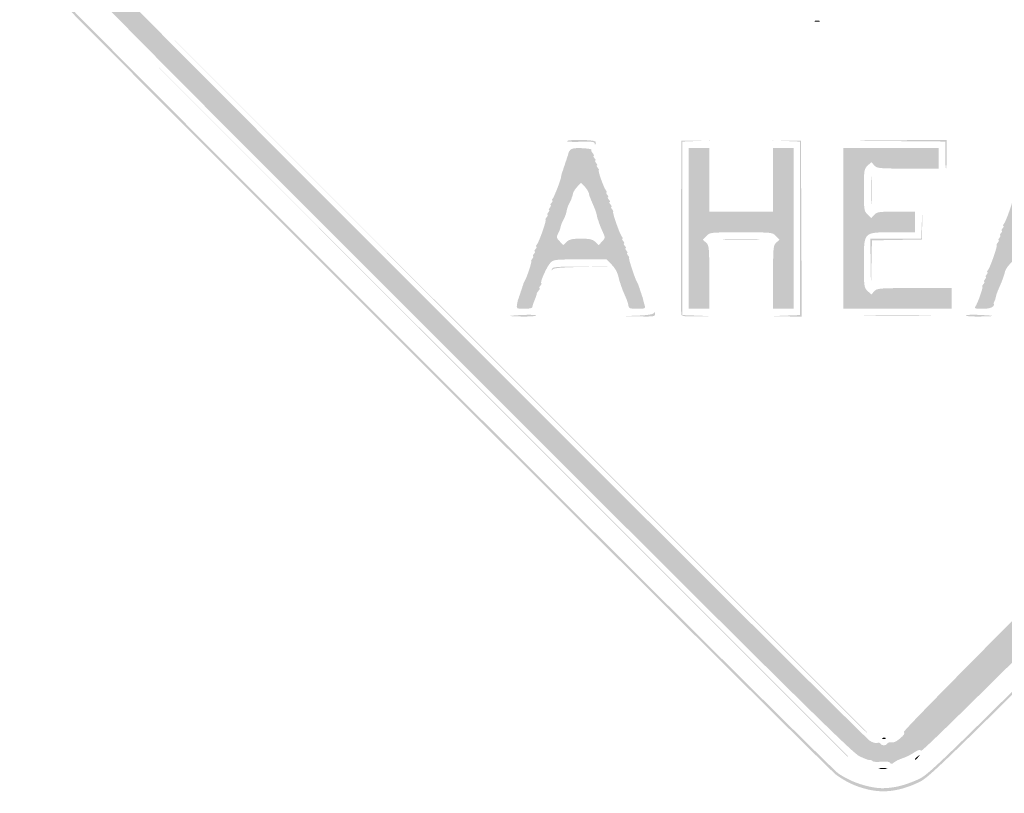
# Model space of a CAD drawing. Header units: inches. Extents: x -25.5 to 26.3, y -25.5 to 25.5.
# Tile 1 of 9: x -25.5 to 3.6, y -25.5 to -2.6. Entities that reach past the tile are written whole.
import ezdxf

# ---------------------------------------------------------------- set-up
doc = ezdxf.new("R2010")
doc.units = ezdxf.units.IN
doc.header["$MEASUREMENT"] = 0

msp = doc.modelspace()

# ---------------------------------------------------------------- hatches: boundary and pattern name
h = msp.add_hatch(color=7)
edge = h.paths.add_edge_path()
edge.add_spline(control_points=[(-0.485, -25.388), (-0.837, -25.302), (-1.088, -25.186), (-1.413, -24.956), (-1.656, -24.784), (-24.688, -1.783), (-24.971, -1.428), (-25.26, -1.067), (-25.407, -0.657), (-25.442, -0.115), (-25.464, 0.232), (-25.451, 0.342), (-25.347, 0.672), (-25.273, 0.908), (-25.151, 1.16), (-25.029, 1.328), (-24.757, 1.705), (-1.826, 24.649), (-1.409, 24.962), (-0.998, 25.27), (-0.834, 25.341), (-0.355, 25.414), (0.313, 25.516), (0.951, 25.326), (1.549, 24.846), (1.707, 24.718), (7.011, 19.436), (13.336, 13.108), (21.925, 4.514), (24.884, 1.525), (25.029, 1.299), (25.22, 0.998), (25.367, 0.606), (25.43, 0.226), (25.482, -0.084), (25.371, -0.662), (25.184, -1.06), (24.992, -1.468), (26.335, -0.11), (10.688, -15.722), (1.446, -24.944), (1.357, -25.031), (1.01, -25.191), (0.458, -25.446), (0.003, -25.506), (-0.485, -25.388)], knot_values=[0, 0, 0, 0, 1, 1, 1, 2, 2, 2, 3, 3, 3, 4, 4, 4, 5, 5, 5, 6, 6, 6, 7, 7, 7, 8, 8, 8, 9, 9, 9, 10, 10, 10, 11, 11, 11, 12, 12, 12, 13, 13, 13, 14, 14, 14, 15, 15, 15, 15], degree=3, periodic=0)
edge = h.paths.add_edge_path(flags=0)
edge.add_spline(control_points=[(0.38, -25.31), (0.534, -25.282), (0.817, -25.186), (1.01, -25.097), (1.357, -24.937), (1.446, -24.85), (10.688, -15.628), (26.246, -0.105), (24.898, -1.468), (25.09, -1.06), (25.466, -0.26), (25.413, 0.549), (24.934, 1.299), (24.79, 1.525), (21.842, 4.502), (13.289, 13.061), (6.99, 19.363), (1.707, 24.624), (1.549, 24.751), (0.951, 25.232), (0.313, 25.422), (-0.355, 25.32), (-0.834, 25.247), (-0.998, 25.176), (-1.409, 24.868), (-1.826, 24.555), (-24.663, 1.705), (-24.935, 1.328), (-25.534, 0.5), (-25.49, -0.65), (-24.83, -1.467), (-24.458, -1.927), (-1.598, -24.756), (-1.342, -24.922), (-1.069, -25.1), (-0.796, -25.218), (-0.485, -25.293), (-0.166, -25.37), (0.032, -25.374), (0.38, -25.31)], knot_values=[0, 0, 0, 0, 1, 1, 1, 2, 2, 2, 3, 3, 3, 4, 4, 4, 5, 5, 5, 6, 6, 6, 7, 7, 7, 8, 8, 8, 9, 9, 9, 10, 10, 10, 11, 11, 11, 12, 12, 12, 13, 13, 13, 13], degree=3, periodic=0)
h = msp.add_hatch(color=7)
edge = h.paths.add_edge_path()
edge.add_spline(control_points=[(0.187, -24.606), (0.165, -24.57), (0.07, -24.558), (-0.078, -24.572), (-0.205, -24.585), (-0.321, -24.576), (-0.335, -24.553), (-0.349, -24.53), (-0.385, -24.517), (-0.416, -24.523), (-0.446, -24.529), (-0.588, -24.475), (-0.73, -24.404), (-0.947, -24.295), (-2.882, -22.382), (-12.613, -12.655), (-22.922, -2.351), (-24.46, -0.788), (-24.496, -0.577), (-24.499, -0.558), (-24.507, -0.531), (-24.514, -0.518), (-24.52, -0.505), (-24.531, -0.473), (-24.537, -0.447), (-24.544, -0.422), (-24.553, -0.39), (-24.559, -0.377), (-24.593, -0.291), (-24.562, 0.355), (-24.518, 0.471), (-24.488, 0.549), (-24.441, 0.676), (-24.412, 0.754), (-24.342, 0.94), (-1.119, 24.184), (-0.812, 24.374), (-0.689, 24.451), (-0.589, 24.5), (-0.589, 24.484), (-0.589, 24.468), (-0.56, 24.479), (-0.526, 24.508), (-0.491, 24.537), (-0.45, 24.548), (-0.434, 24.532), (-0.419, 24.517), (-0.38, 24.521), (-0.348, 24.541), (-0.316, 24.56), (-0.159, 24.577), (0, 24.577), (0.159, 24.577), (0.316, 24.56), (0.348, 24.541), (0.38, 24.521), (0.417, 24.515), (0.43, 24.528), (0.443, 24.541), (0.578, 24.482), (0.729, 24.397), (0.932, 24.282), (1.018, 24.255), (1.056, 24.294), (1.095, 24.333), (4.165, 21.291), (12.728, 12.728), (20.947, 4.508), (24.332, 1.094), (24.297, 1.059), (24.261, 1.023), (24.291, 0.921), (24.4, 0.709), (24.485, 0.544), (24.541, 0.396), (24.526, 0.381), (24.511, 0.366), (24.535, 0.313), (24.58, 0.264), (24.648, 0.189), (24.652, 0.158), (24.602, 0.079), (24.554, 0.002), (24.555, -0.03), (24.606, -0.091), (24.658, -0.155), (24.656, -0.181), (24.589, -0.254), (24.546, -0.302), (24.513, -0.36), (24.518, -0.383), (24.522, -0.405), (24.52, -0.44), (24.514, -0.459), (24.507, -0.479), (24.499, -0.51), (24.494, -0.53), (24.475, -0.614), (24.275, -0.962), (24.23, -0.99), (24.195, -1.011), (24.198, -1.043), (24.238, -1.091), (24.286, -1.149), (22.455, -3.001), (12.726, -12.73), (4.149, -21.307), (1.142, -24.286), (1.103, -24.247), (1.064, -24.207), (1.008, -24.222), (0.888, -24.304), (0.798, -24.364), (0.647, -24.439), (0.551, -24.47), (0.455, -24.501), (0.342, -24.556), (0.299, -24.594), (0.241, -24.644), (0.213, -24.647), (0.187, -24.606)], knot_values=[0, 0, 0, 0, 1, 1, 1, 2, 2, 2, 3, 3, 3, 4, 4, 4, 5, 5, 5, 6, 6, 6, 7, 7, 7, 8, 8, 8, 9, 9, 9, 10, 10, 10, 11, 11, 11, 12, 12, 12, 13, 13, 13, 14, 14, 14, 15, 15, 15, 16, 16, 16, 17, 17, 17, 18, 18, 18, 19, 19, 19, 20, 20, 20, 21, 21, 21, 22, 22, 22, 23, 23, 23, 24, 24, 24, 25, 25, 25, 26, 26, 26, 27, 27, 27, 28, 28, 28, 29, 29, 29, 30, 30, 30, 31, 31, 31, 32, 32, 32, 33, 33, 33, 34, 34, 34, 35, 35, 35, 36, 36, 36, 37, 37, 37, 38, 38, 38, 39, 39, 39, 40, 40, 40, 40], degree=3, periodic=0)
edge = h.paths.add_edge_path(flags=0)
edge.add_spline(control_points=[(0.095, -24.042), (0.111, -24.015), (0.15, -23.996), (0.18, -24), (0.296, -24.014), (0.35, -23.992), (0.492, -23.873), (0.595, -23.786), (0.625, -23.733), (0.592, -23.694), (0.559, -23.654), (3.808, -20.376), (12.1, -12.084), (19.462, -4.722), (23.666, -0.551), (23.688, -0.586), (23.732, -0.657), (23.881, -0.529), (23.981, -0.337), (24.045, -0.213), (24.043, -0.194), (23.953, -0.099)], knot_values=[0, 0, 0, 0, 1, 1, 1, 2, 2, 2, 3, 3, 3, 4, 4, 4, 5, 5, 5, 6, 6, 6, 7, 7, 7, 7], degree=3, periodic=0)
edge.add_line((23.953, -0.099), (23.856, 0.004))
edge.add_line((23.856, 0.004), (23.954, 0.102))
edge.add_spline(control_points=[(23.954, 0.102), (24.044, 0.193), (24.046, 0.21), (23.981, 0.335), (23.882, 0.529), (23.732, 0.657), (23.688, 0.586), (23.666, 0.551), (19.462, 4.722), (12.1, 12.084), (4.119, 20.065), (0.56, 23.655), (0.59, 23.692), (0.62, 23.727), (0.596, 23.782), (0.517, 23.855), (0.453, 23.916), (0.4, 23.948), (0.4, 23.928), (0.4, 23.907), (0.366, 23.919), (0.323, 23.954), (0.281, 23.989), (0.223, 24.02), (0.194, 24.021), (0.165, 24.023), (0.104, 24.042), (0.059, 24.062), (0.014, 24.083), (-0.061, 24.084), (-0.106, 24.064), (-0.194, 24.026), (-0.241, 24.014), (-0.353, 24.003), (-0.443, 23.994), (-23.885, 0.561), (-23.977, 0.389), (-24.014, 0.317), (-24.03, 0.259), (-24.011, 0.259), (-23.992, 0.259), (-24.002, 0.234), (-24.034, 0.203), (-24.096, 0.14), (-24.111, -0.129), (-24.055, -0.184), (-24.021, -0.219), (-24.014, -0.24), (-24.002, -0.365), (-23.994, -0.443), (-0.606, -23.833), (-0.417, -23.951), (-0.336, -24.002), (-0.238, -24.032), (-0.198, -24.017), (-0.159, -24.002), (-0.113, -24.012), (-0.096, -24.04), (-0.057, -24.104), (0.056, -24.105), (0.095, -24.042)], knot_values=[0, 0, 0, 0, 1, 1, 1, 2, 2, 2, 3, 3, 3, 4, 4, 4, 5, 5, 5, 6, 6, 6, 7, 7, 7, 8, 8, 8, 9, 9, 9, 10, 10, 10, 11, 11, 11, 12, 12, 12, 13, 13, 13, 14, 14, 14, 15, 15, 15, 16, 16, 16, 17, 17, 17, 18, 18, 18, 19, 19, 19, 20, 20, 20, 20], degree=3, periodic=0)
h = msp.add_hatch(color=7)
edge = h.paths.add_edge_path()
edge.add_line((-12.127, -12.092), (-23.737, -0.471))
edge.add_line((-23.737, -0.471), (-12.116, -12.08))
edge.add_spline(control_points=[(-12.116, -12.08), (-5.724, -18.465), (-0.495, -23.695), (-0.495, -23.701), (-0.495, -23.708), (-0.5, -23.713), (-0.506, -23.713), (-0.513, -23.713), (-5.742, -18.484), (-12.127, -12.092)], knot_values=[0, 0, 0, 0, 1, 1, 1, 2, 2, 2, 3, 3, 3, 3], degree=3, periodic=0)
h = msp.add_hatch(color=7)
edge = h.paths.add_edge_path()
edge.add_line((-12.763, -12.728), (-24.443, -1.036))
edge.add_line((-24.443, -1.036), (-12.751, -12.716))
edge.add_spline(control_points=[(-12.751, -12.716), (-6.321, -19.14), (-1.06, -24.401), (-1.06, -24.408), (-1.06, -24.414), (-1.065, -24.42), (-1.071, -24.42), (-1.078, -24.42), (-6.339, -19.158), (-12.763, -12.728)], knot_values=[0, 0, 0, 0, 1, 1, 1, 2, 2, 2, 3, 3, 3, 3], degree=3, periodic=0)
h = msp.add_hatch(color=7)
edge = h.paths.add_edge_path()
edge.add_spline(control_points=[(-2.036, -2.675), (-1.99, -2.663), (-1.927, -2.664), (-1.895, -2.677), (-1.863, -2.69), (-1.9, -2.7), (-1.978, -2.699), (-2.056, -2.698), (-2.082, -2.687), (-2.036, -2.675)], knot_values=[0, 0, 0, 0, 1, 1, 1, 2, 2, 2, 3, 3, 3, 3], degree=3, periodic=0)
h = msp.add_hatch(color=7)
edge = h.paths.add_edge_path()
edge.add_spline(control_points=[(-8.548, -6.292), (-8.548, -6.249), (-8.657, -6.238), (-8.968, -6.249), (-9.198, -6.257), (-9.377, -6.248), (-9.365, -6.229), (-9.331, -6.173), (-8.558, -6.187), (-8.523, -6.243), (-8.506, -6.271), (-8.504, -6.306), (-8.52, -6.322), (-8.535, -6.338), (-8.548, -6.324), (-8.548, -6.292)], knot_values=[0, 0, 0, 0, 1, 1, 1, 2, 2, 2, 3, 3, 3, 4, 4, 4, 5, 5, 5, 5], degree=3, periodic=0)
h = msp.add_hatch(color=7)
edge = h.paths.add_edge_path()
edge.add_spline(control_points=[(-5.983, -11.362), (-5.996, -11.33), (-6, -10.159), (-5.994, -8.76)], knot_values=[0, 0, 0, 0, 1, 1, 1, 1], degree=3, periodic=0)
edge.add_line((-5.994, -8.76), (-5.981, -6.217))
edge.add_line((-5.981, -6.217), (-5.557, -6.214))
edge.add_line((-5.557, -6.214), (-5.134, -6.211))
edge.add_line((-5.134, -6.211), (-5.546, -6.227))
edge.add_line((-5.546, -6.227), (-5.958, -6.244))
edge.add_line((-5.958, -6.244), (-5.958, -8.807))
edge.add_line((-5.958, -8.807), (-5.958, -11.37))
edge.add_line((-5.958, -11.37), (-5.546, -11.386))
edge.add_line((-5.546, -11.386), (-5.134, -11.402))
edge.add_line((-5.134, -11.402), (-5.547, -11.411))
edge.add_spline(control_points=[(-5.547, -11.411), (-5.842, -11.418), (-5.967, -11.404), (-5.983, -11.362)], knot_values=[0, 0, 0, 0, 1, 1, 1, 1], degree=3, periodic=0)
for points in [[(-2.885, -11.386), (-2.473, -11.37), (-2.473, -8.807), (-2.473, -6.244), (-2.885, -6.227), (-3.297, -6.211), (-2.873, -6.214), (-2.449, -6.217), (-2.437, -8.819), (-2.425, -11.421), (-2.861, -11.411), (-3.297, -11.402), (-2.885, -11.386)], [(-0.39, -9.855), (-0.4, -9.113), (0.351, -9.113), (1.103, -9.113), (1.119, -8.725), (1.136, -8.336), (1.133, -8.736), (1.13, -9.137), (0.39, -9.15), (-0.351, -9.163), (-0.365, -9.88), (-0.379, -10.597), (-0.39, -9.855)]]:
    msp.add_hatch(color=7).paths.add_polyline_path(points)
h = msp.add_hatch(color=7)
edge = h.paths.add_edge_path()
edge.add_line((1.813, -6.641), (1.813, -6.242))
edge.add_line((1.813, -6.242), (0.294, -6.229))
edge.add_line((0.294, -6.229), (-1.225, -6.215))
edge.add_line((-1.225, -6.215), (0.318, -6.204))
edge.add_line((0.318, -6.204), (1.86, -6.193))
edge.add_line((1.86, -6.193), (1.86, -6.617))
edge.add_spline(control_points=[(1.86, -6.617), (1.86, -6.85), (1.85, -7.041), (1.837, -7.041), (1.824, -7.041), (1.813, -6.861), (1.813, -6.641)], knot_values=[0, 0, 0, 0, 1, 1, 1, 2, 2, 2, 2], degree=3, periodic=0)
h = msp.add_hatch(color=7)
edge = h.paths.add_edge_path()
edge.add_spline(control_points=[(-10.838, -11.056), (-10.826, -10.985), (-10.812, -10.921), (-10.807, -10.915), (-10.801, -10.908), (-10.792, -10.882), (-10.785, -10.856), (-10.779, -10.83), (-10.768, -10.798), (-10.762, -10.785), (-10.755, -10.772), (-10.745, -10.74), (-10.738, -10.715), (-10.732, -10.689), (-10.721, -10.657), (-10.715, -10.644), (-10.708, -10.631), (-10.697, -10.599), (-10.691, -10.573), (-10.685, -10.547), (-10.674, -10.516), (-10.667, -10.503), (-10.661, -10.49), (-10.653, -10.463), (-10.649, -10.444), (-10.645, -10.424), (-10.626, -10.382), (-10.606, -10.35), (-10.546, -10.256), (-10.388, -9.773), (-10.417, -9.773), (-10.431, -9.773), (-10.417, -9.741), (-10.385, -9.702), (-10.353, -9.663), (-10.342, -9.631), (-10.361, -9.631), (-10.381, -9.631), (-10.37, -9.6), (-10.338, -9.561), (-10.306, -9.522), (-10.295, -9.49), (-10.314, -9.49), (-10.334, -9.49), (-10.323, -9.458), (-10.291, -9.419), (-10.258, -9.381), (-10.248, -9.349), (-10.267, -9.349), (-10.286, -9.349), (-10.278, -9.32), (-10.249, -9.284), (-10.184, -9.206), (-9.955, -8.548), (-9.993, -8.548), (-10.008, -8.548), (-9.993, -8.516), (-9.961, -8.477), (-9.929, -8.439), (-9.918, -8.407), (-9.937, -8.407), (-9.957, -8.407), (-9.946, -8.375), (-9.914, -8.336), (-9.882, -8.297), (-9.871, -8.265), (-9.89, -8.265), (-9.91, -8.265), (-9.899, -8.234), (-9.867, -8.195), (-9.835, -8.156), (-9.824, -8.124), (-9.843, -8.124), (-9.863, -8.124), (-9.852, -8.092), (-9.82, -8.054), (-9.787, -8.015), (-9.777, -7.983), (-9.796, -7.983), (-9.815, -7.983), (-9.807, -7.954), (-9.778, -7.919), (-9.735, -7.867), (-9.53, -7.333), (-9.536, -7.288), (-9.536, -7.282), (-9.534, -7.266), (-9.531, -7.253), (-9.528, -7.24), (-9.52, -7.208), (-9.514, -7.182), (-9.507, -7.156), (-9.496, -7.125), (-9.49, -7.112), (-9.484, -7.099), (-9.473, -7.067), (-9.466, -7.041), (-9.46, -7.015), (-9.449, -6.983), (-9.443, -6.97), (-9.436, -6.957), (-9.426, -6.926), (-9.419, -6.9), (-9.413, -6.874), (-9.402, -6.842), (-9.396, -6.829), (-9.389, -6.816), (-9.379, -6.784), (-9.372, -6.758), (-9.366, -6.732), (-9.355, -6.701), (-9.349, -6.688), (-9.342, -6.675), (-9.334, -6.648), (-9.33, -6.629), (-9.296, -6.46), (-9.22, -6.424), (-8.922, -6.438), (-8.755, -6.446), (-8.629, -6.465), (-8.642, -6.48), (-8.655, -6.496), (-8.637, -6.543), (-8.601, -6.586), (-8.566, -6.629), (-8.552, -6.664), (-8.572, -6.664), (-8.591, -6.664), (-8.58, -6.696), (-8.548, -6.735), (-8.516, -6.774), (-8.505, -6.805), (-8.525, -6.805), (-8.544, -6.805), (-8.533, -6.837), (-8.501, -6.876), (-8.469, -6.915), (-8.458, -6.947), (-8.477, -6.947), (-8.497, -6.947), (-8.486, -6.979), (-8.454, -7.017), (-8.422, -7.056), (-8.407, -7.088), (-8.422, -7.088), (-8.459, -7.088), (-8.278, -7.605), (-8.213, -7.683), (-8.184, -7.719), (-8.176, -7.747), (-8.195, -7.747), (-8.214, -7.747), (-8.204, -7.779), (-8.171, -7.818), (-8.139, -7.857), (-8.128, -7.889), (-8.148, -7.889), (-8.167, -7.889), (-8.156, -7.921), (-8.124, -7.959), (-8.092, -7.998), (-8.081, -8.03), (-8.101, -8.03), (-8.12, -8.03), (-8.109, -8.062), (-8.077, -8.101), (-8.045, -8.14), (-8.034, -8.171), (-8.054, -8.171), (-8.073, -8.171), (-8.062, -8.203), (-8.03, -8.242), (-7.998, -8.281), (-7.983, -8.313), (-7.998, -8.313), (-8.036, -8.313), (-7.807, -8.971), (-7.742, -9.049), (-7.713, -9.084), (-7.705, -9.113), (-7.724, -9.113), (-7.743, -9.113), (-7.733, -9.145), (-7.7, -9.184), (-7.668, -9.223), (-7.657, -9.255), (-7.677, -9.255), (-7.696, -9.255), (-7.685, -9.286), (-7.653, -9.325), (-7.621, -9.364), (-7.61, -9.396), (-7.63, -9.396), (-7.649, -9.396), (-7.638, -9.428), (-7.606, -9.466), (-7.574, -9.505), (-7.563, -9.537), (-7.583, -9.537), (-7.602, -9.537), (-7.591, -9.569), (-7.559, -9.608), (-7.527, -9.647), (-7.512, -9.678), (-7.527, -9.678), (-7.556, -9.678), (-7.352, -10.302), (-7.292, -10.397), (-7.271, -10.429), (-7.251, -10.471), (-7.248, -10.491), (-7.244, -10.51), (-7.236, -10.537), (-7.229, -10.55), (-7.223, -10.563), (-7.212, -10.594), (-7.206, -10.62), (-7.199, -10.646), (-7.189, -10.678), (-7.182, -10.691), (-7.176, -10.704), (-7.165, -10.736), (-7.159, -10.762), (-7.152, -10.788), (-7.143, -10.814), (-7.137, -10.821), (-7.132, -10.827), (-7.121, -10.867), (-7.113, -10.909), (-7.105, -10.951), (-7.084, -11.03), (-7.066, -11.085), (-7.037, -11.179), (-7.051, -11.186), (-7.287, -11.186), (-7.499, -11.186), (-7.54, -11.172), (-7.546, -11.098), (-7.549, -11.05), (-7.589, -10.928), (-7.634, -10.827), (-7.679, -10.726), (-7.72, -10.628), (-7.726, -10.609), (-7.731, -10.589), (-7.741, -10.563), (-7.747, -10.55), (-7.754, -10.537), (-7.765, -10.505), (-7.771, -10.479), (-7.777, -10.453), (-7.788, -10.421), (-7.795, -10.408), (-7.801, -10.395), (-7.81, -10.369), (-7.814, -10.35), (-7.864, -10.119), (-7.918, -10.008), (-8.043, -9.879)], knot_values=[0, 0, 0, 0, 1, 1, 1, 2, 2, 2, 3, 3, 3, 4, 4, 4, 5, 5, 5, 6, 6, 6, 7, 7, 7, 8, 8, 8, 9, 9, 9, 10, 10, 10, 11, 11, 11, 12, 12, 12, 13, 13, 13, 14, 14, 14, 15, 15, 15, 16, 16, 16, 17, 17, 17, 18, 18, 18, 19, 19, 19, 20, 20, 20, 21, 21, 21, 22, 22, 22, 23, 23, 23, 24, 24, 24, 25, 25, 25, 26, 26, 26, 27, 27, 27, 28, 28, 28, 29, 29, 29, 30, 30, 30, 31, 31, 31, 32, 32, 32, 33, 33, 33, 34, 34, 34, 35, 35, 35, 36, 36, 36, 37, 37, 37, 38, 38, 38, 39, 39, 39, 40, 40, 40, 41, 41, 41, 42, 42, 42, 43, 43, 43, 44, 44, 44, 45, 45, 45, 46, 46, 46, 47, 47, 47, 48, 48, 48, 49, 49, 49, 50, 50, 50, 51, 51, 51, 52, 52, 52, 53, 53, 53, 54, 54, 54, 55, 55, 55, 56, 56, 56, 57, 57, 57, 58, 58, 58, 59, 59, 59, 60, 60, 60, 61, 61, 61, 62, 62, 62, 63, 63, 63, 64, 64, 64, 65, 65, 65, 66, 66, 66, 67, 67, 67, 68, 68, 68, 69, 69, 69, 70, 70, 70, 71, 71, 71, 72, 72, 72, 73, 73, 73, 74, 74, 74, 75, 75, 75, 76, 76, 76, 77, 77, 77, 78, 78, 78, 79, 79, 79, 80, 80, 80, 81, 81, 81, 82, 82, 82, 83, 83, 83, 84, 84, 84, 85, 85, 85, 86, 86, 86, 86], degree=3, periodic=0)
edge.add_line((-8.043, -9.879), (-8.19, -9.726))
edge.add_line((-8.19, -9.726), (-8.973, -9.726))
edge.add_spline(control_points=[(-8.973, -9.726), (-9.735, -9.726), (-9.759, -9.728), (-9.861, -9.837), (-9.964, -9.947), (-10.176, -10.432), (-10.12, -10.432), (-10.104, -10.432), (-10.117, -10.464), (-10.149, -10.503), (-10.182, -10.541), (-10.192, -10.573), (-10.173, -10.573), (-10.154, -10.573), (-10.167, -10.608), (-10.202, -10.651), (-10.238, -10.694), (-10.263, -10.736), (-10.257, -10.744), (-10.252, -10.753), (-10.279, -10.834), (-10.316, -10.924), (-10.354, -11.014), (-10.385, -11.11), (-10.385, -11.137), (-10.385, -11.164), (-10.49, -11.186), (-10.622, -11.186), (-10.854, -11.186), (-10.859, -11.183), (-10.838, -11.056)], knot_values=[0, 0, 0, 0, 1, 1, 1, 2, 2, 2, 3, 3, 3, 4, 4, 4, 5, 5, 5, 6, 6, 6, 7, 7, 7, 8, 8, 8, 9, 9, 9, 10, 10, 10, 10], degree=3, periodic=0)
edge = h.paths.add_edge_path(flags=0)
edge.add_spline(control_points=[(-8.948, -9.113), (-8.689, -9.113), (-8.605, -9.132), (-8.524, -9.208)], knot_values=[0, 0, 0, 0, 1, 1, 1, 1], degree=3, periodic=0)
edge.add_line((-8.524, -9.208), (-8.424, -9.302))
edge.add_line((-8.424, -9.302), (-8.325, -9.196))
edge.add_spline(control_points=[(-8.325, -9.196), (-8.23, -9.095), (-8.229, -9.082), (-8.3, -8.925), (-8.341, -8.834), (-8.379, -8.744), (-8.385, -8.725), (-8.39, -8.705), (-8.4, -8.679), (-8.407, -8.666), (-8.413, -8.653), (-8.424, -8.621), (-8.43, -8.595), (-8.437, -8.569), (-8.446, -8.543), (-8.451, -8.536), (-8.457, -8.53), (-8.47, -8.476), (-8.481, -8.417), (-8.492, -8.358), (-8.536, -8.231), (-8.579, -8.135), (-8.622, -8.038), (-8.662, -7.943), (-8.667, -7.924), (-8.673, -7.905), (-8.682, -7.883), (-8.687, -7.877), (-8.692, -7.87), (-8.704, -7.826), (-8.713, -7.778), (-8.722, -7.73), (-8.778, -7.639), (-8.837, -7.576)], knot_values=[0, 0, 0, 0, 1, 1, 1, 2, 2, 2, 3, 3, 3, 4, 4, 4, 5, 5, 5, 6, 6, 6, 7, 7, 7, 8, 8, 8, 9, 9, 9, 10, 10, 10, 11, 11, 11, 11], degree=3, periodic=0)
edge.add_line((-8.837, -7.576), (-8.944, -7.462))
edge.add_line((-8.944, -7.462), (-9.055, -7.574))
edge.add_spline(control_points=[(-9.055, -7.574), (-9.116, -7.635), (-9.174, -7.726), (-9.183, -7.775), (-9.193, -7.825), (-9.204, -7.87), (-9.21, -7.877), (-9.215, -7.883), (-9.223, -7.905), (-9.227, -7.924), (-9.231, -7.943), (-9.26, -8.005), (-9.291, -8.062), (-9.323, -8.118), (-9.357, -8.213), (-9.369, -8.274), (-9.38, -8.334), (-9.393, -8.389), (-9.398, -8.395), (-9.403, -8.401), (-9.411, -8.423), (-9.415, -8.442), (-9.419, -8.462), (-9.448, -8.524), (-9.48, -8.58), (-9.511, -8.636), (-9.543, -8.721), (-9.551, -8.768), (-9.559, -8.816), (-9.593, -8.904), (-9.626, -8.965), (-9.679, -9.062), (-9.674, -9.089), (-9.58, -9.189)], knot_values=[0, 0, 0, 0, 1, 1, 1, 2, 2, 2, 3, 3, 3, 4, 4, 4, 5, 5, 5, 6, 6, 6, 7, 7, 7, 8, 8, 8, 9, 9, 9, 10, 10, 10, 11, 11, 11, 11], degree=3, periodic=0)
edge.add_line((-9.58, -9.189), (-9.473, -9.302))
edge.add_line((-9.473, -9.302), (-9.373, -9.208))
edge.add_spline(control_points=[(-9.373, -9.208), (-9.292, -9.132), (-9.207, -9.113), (-8.948, -9.113)], knot_values=[0, 0, 0, 0, 1, 1, 1, 1], degree=3, periodic=0)
h = msp.add_hatch(color=7)
edge = h.paths.add_edge_path()
edge.add_line((-5.769, -8.807), (-5.769, -6.429))
edge.add_line((-5.769, -6.429), (-5.463, -6.429))
edge.add_line((-5.463, -6.429), (-5.157, -6.429))
edge.add_line((-5.157, -6.429), (-5.157, -7.371))
edge.add_line((-5.157, -7.371), (-5.157, -8.313))
edge.add_line((-5.157, -8.313), (-4.215, -8.313))
edge.add_line((-4.215, -8.313), (-3.273, -8.313))
edge.add_line((-3.273, -8.313), (-3.273, -7.371))
edge.add_line((-3.273, -7.371), (-3.273, -6.429))
edge.add_line((-3.273, -6.429), (-2.967, -6.429))
edge.add_line((-2.967, -6.429), (-2.661, -6.429))
edge.add_line((-2.661, -6.429), (-2.661, -8.807))
edge.add_line((-2.661, -8.807), (-2.661, -11.186))
edge.add_line((-2.661, -11.186), (-2.967, -11.186))
edge.add_line((-2.967, -11.186), (-3.273, -11.186))
edge.add_line((-3.273, -11.186), (-3.273, -10.251))
edge.add_spline(control_points=[(-3.273, -10.251), (-3.273, -9.374), (-3.267, -9.311), (-3.178, -9.23)], knot_values=[0, 0, 0, 0, 1, 1, 1, 1], degree=3, periodic=0)
edge.add_line((-3.178, -9.23), (-3.083, -9.144))
edge.add_line((-3.083, -9.144), (-3.187, -9.035))
edge.add_spline(control_points=[(-3.187, -9.035), (-3.288, -8.927), (-3.307, -8.925), (-4.215, -8.925), (-5.124, -8.925), (-5.143, -8.927), (-5.244, -9.035)], knot_values=[0, 0, 0, 0, 1, 1, 1, 2, 2, 2, 2], degree=3, periodic=0)
edge.add_line((-5.244, -9.035), (-5.347, -9.144))
edge.add_line((-5.347, -9.144), (-5.252, -9.23))
edge.add_spline(control_points=[(-5.252, -9.23), (-5.163, -9.311), (-5.157, -9.374), (-5.157, -10.251)], knot_values=[0, 0, 0, 0, 1, 1, 1, 1], degree=3, periodic=0)
edge.add_line((-5.157, -10.251), (-5.157, -11.186))
edge.add_line((-5.157, -11.186), (-5.463, -11.186))
edge.add_line((-5.463, -11.186), (-5.769, -11.186))
edge.add_line((-5.769, -11.186), (-5.769, -8.807))
h = msp.add_hatch(color=7)
edge = h.paths.add_edge_path()
edge.add_line((-1.201, -8.807), (-1.201, -6.429))
edge.add_line((-1.201, -6.429), (0.212, -6.429))
edge.add_line((0.212, -6.429), (1.625, -6.429))
edge.add_line((1.625, -6.429), (1.625, -6.735))
edge.add_line((1.625, -6.735), (1.625, -7.041))
edge.add_line((1.625, -7.041), (0.714, -7.041))
edge.add_spline(control_points=[(0.714, -7.041), (-0.14, -7.041), (-0.203, -7.035), (-0.283, -6.946)], knot_values=[0, 0, 0, 0, 1, 1, 1, 1], degree=3, periodic=0)
edge.add_line((-0.283, -6.946), (-0.369, -6.851))
edge.add_line((-0.369, -6.851), (-0.479, -6.954))
edge.add_spline(control_points=[(-0.479, -6.954), (-0.583, -7.052), (-0.589, -7.089), (-0.589, -7.677), (-0.589, -8.265), (-0.583, -8.301), (-0.479, -8.399)], knot_values=[0, 0, 0, 0, 1, 1, 1, 2, 2, 2, 2], degree=3, periodic=0)
edge.add_line((-0.479, -8.399), (-0.369, -8.502))
edge.add_line((-0.369, -8.502), (-0.283, -8.408))
edge.add_spline(control_points=[(-0.283, -8.408), (-0.206, -8.323), (-0.139, -8.313), (0.361, -8.313)], knot_values=[0, 0, 0, 0, 1, 1, 1, 1], degree=3, periodic=0)
edge.add_line((0.361, -8.313), (0.918, -8.313))
edge.add_line((0.918, -8.313), (0.918, -8.619))
edge.add_line((0.918, -8.619), (0.918, -8.925))
edge.add_line((0.918, -8.925), (0.267, -8.925))
edge.add_spline(control_points=[(0.267, -8.925), (-0.616, -8.925), (-0.589, -8.895), (-0.589, -9.85), (-0.589, -10.529), (-0.584, -10.561), (-0.479, -10.66)], knot_values=[0, 0, 0, 0, 1, 1, 1, 2, 2, 2, 2], degree=3, periodic=0)
edge.add_line((-0.479, -10.66), (-0.369, -10.763))
edge.add_line((-0.369, -10.763), (-0.283, -10.668))
edge.add_spline(control_points=[(-0.283, -10.668), (-0.202, -10.578), (-0.14, -10.573), (0.902, -10.573)], knot_values=[0, 0, 0, 0, 1, 1, 1, 1], degree=3, periodic=0)
edge.add_line((0.902, -10.573), (2.002, -10.573))
edge.add_line((2.002, -10.573), (2.002, -10.879))
edge.add_line((2.002, -10.879), (2.002, -11.186))
edge.add_line((2.002, -11.186), (0.4, -11.186))
edge.add_line((0.4, -11.186), (-1.201, -11.186))
edge.add_line((-1.201, -11.186), (-1.201, -8.807))
h = msp.add_hatch(color=7)
edge = h.paths.add_edge_path()
edge.add_spline(control_points=[(2.703, -11.122), (2.767, -11.043), (2.949, -10.526), (2.912, -10.526), (2.897, -10.526), (2.911, -10.494), (2.944, -10.456), (2.976, -10.417), (2.986, -10.385), (2.967, -10.385), (2.948, -10.385), (2.958, -10.353), (2.991, -10.314), (3.023, -10.275), (3.033, -10.244), (3.014, -10.244), (2.995, -10.244), (3.006, -10.212), (3.038, -10.173), (3.07, -10.134), (3.081, -10.102), (3.061, -10.102), (3.042, -10.102), (3.05, -10.073), (3.08, -10.038), (3.144, -9.96), (3.373, -9.302), (3.335, -9.302), (3.321, -9.302), (3.335, -9.27), (3.367, -9.231), (3.4, -9.192), (3.41, -9.16), (3.391, -9.16), (3.372, -9.16), (3.382, -9.129), (3.415, -9.09), (3.447, -9.051), (3.457, -9.019), (3.438, -9.019), (3.419, -9.019), (3.429, -8.987), (3.462, -8.948), (3.494, -8.91), (3.504, -8.878), (3.485, -8.878), (3.466, -8.878), (3.476, -8.846), (3.509, -8.807), (3.541, -8.768), (3.552, -8.736), (3.532, -8.736), (3.513, -8.736), (3.521, -8.707), (3.551, -8.672), (3.615, -8.594), (3.844, -7.936), (3.806, -7.936), (3.792, -7.936), (3.806, -7.904), (3.838, -7.865), (3.871, -7.826), (3.881, -7.795), (3.862, -7.795), (3.843, -7.795), (3.853, -7.763), (3.885, -7.724), (3.918, -7.685), (3.928, -7.653), (3.909, -7.653), (3.89, -7.653), (3.9, -7.621), (3.933, -7.583), (3.965, -7.544), (3.975, -7.512), (3.956, -7.512), (3.937, -7.512), (3.945, -7.483), (3.975, -7.447), (4.039, -7.369), (4.268, -6.711), (4.23, -6.711), (4.216, -6.711), (4.23, -6.68), (4.262, -6.641), (4.295, -6.602), (4.305, -6.57), (4.286, -6.57), (4.267, -6.57), (4.277, -6.538), (4.309, -6.499), (4.349, -6.451), (4.456, -6.429), (4.641, -6.429)], knot_values=[0, 0, 0, 0, 1, 1, 1, 2, 2, 2, 3, 3, 3, 4, 4, 4, 5, 5, 5, 6, 6, 6, 7, 7, 7, 8, 8, 8, 9, 9, 9, 10, 10, 10, 11, 11, 11, 12, 12, 12, 13, 13, 13, 14, 14, 14, 15, 15, 15, 16, 16, 16, 17, 17, 17, 18, 18, 18, 19, 19, 19, 20, 20, 20, 21, 21, 21, 22, 22, 22, 23, 23, 23, 24, 24, 24, 25, 25, 25, 26, 26, 26, 27, 27, 27, 28, 28, 28, 29, 29, 29, 30, 30, 30, 31, 31, 31, 31], degree=3, periodic=0)
edge.add_line((4.641, -6.429), (4.914, -6.429))
edge.add_line((4.914, -6.429), (4.97, -6.605))
edge.add_spline(control_points=[(4.97, -6.605), (5.001, -6.702), (5.056, -6.83), (5.093, -6.888), (5.129, -6.946), (5.146, -6.994), (5.129, -6.994), (5.112, -6.994), (5.125, -7.026), (5.157, -7.065), (5.189, -7.103), (5.2, -7.135), (5.181, -7.135), (5.161, -7.135), (5.172, -7.167), (5.204, -7.206), (5.236, -7.245), (5.247, -7.276), (5.228, -7.276), (5.208, -7.276), (5.219, -7.308), (5.251, -7.347), (5.284, -7.386), (5.294, -7.418), (5.275, -7.418), (5.256, -7.418), (5.266, -7.45), (5.298, -7.488), (5.331, -7.527), (5.345, -7.559), (5.331, -7.559), (5.293, -7.559), (5.521, -8.217), (5.586, -8.295), (5.615, -8.331), (5.624, -8.36), (5.605, -8.36), (5.585, -8.36), (5.596, -8.391), (5.628, -8.43), (5.66, -8.469), (5.671, -8.501), (5.652, -8.501), (5.632, -8.501), (5.643, -8.533), (5.675, -8.572), (5.707, -8.61), (5.718, -8.642), (5.699, -8.642), (5.679, -8.642), (5.69, -8.674), (5.722, -8.713), (5.755, -8.752), (5.765, -8.784), (5.746, -8.784), (5.727, -8.784), (5.737, -8.815), (5.769, -8.854), (5.802, -8.893), (5.816, -8.925), (5.801, -8.925), (5.764, -8.925), (5.992, -9.583), (6.057, -9.661), (6.086, -9.696), (6.095, -9.726), (6.075, -9.726), (6.056, -9.726), (6.067, -9.757), (6.099, -9.796), (6.131, -9.835), (6.142, -9.867), (6.123, -9.867), (6.103, -9.867), (6.114, -9.899), (6.146, -9.937), (6.178, -9.976), (6.189, -10.008), (6.17, -10.008), (6.15, -10.008), (6.161, -10.04), (6.193, -10.079), (6.225, -10.118), (6.24, -10.149), (6.225, -10.149), (6.196, -10.149), (6.354, -10.633), (6.414, -10.727), (6.434, -10.759), (6.454, -10.801), (6.457, -10.821), (6.461, -10.84), (6.469, -10.866), (6.476, -10.879), (6.482, -10.892), (6.493, -10.924), (6.499, -10.95), (6.506, -10.976), (6.515, -11.002), (6.521, -11.009), (6.526, -11.015), (6.537, -11.058), (6.546, -11.103), (6.559, -11.172), (6.525, -11.186), (6.332, -11.186), (6.143, -11.186), (6.092, -11.167), (6.043, -11.08), (6.011, -11.021), (5.981, -10.958), (5.977, -10.938), (5.973, -10.919), (5.964, -10.892), (5.958, -10.879), (5.951, -10.866), (5.941, -10.835), (5.934, -10.809), (5.928, -10.783), (5.918, -10.756), (5.913, -10.75), (5.908, -10.743), (5.895, -10.69), (5.884, -10.631), (5.873, -10.572), (5.833, -10.45), (5.795, -10.359), (5.757, -10.269), (5.724, -10.179), (5.72, -10.16), (5.717, -10.141), (5.692, -10.099), (5.665, -10.067), (5.639, -10.035), (5.634, -10.008), (5.655, -10.008), (5.676, -10.008), (5.632, -9.945), (5.557, -9.867)], knot_values=[0, 0, 0, 0, 1, 1, 1, 2, 2, 2, 3, 3, 3, 4, 4, 4, 5, 5, 5, 6, 6, 6, 7, 7, 7, 8, 8, 8, 9, 9, 9, 10, 10, 10, 11, 11, 11, 12, 12, 12, 13, 13, 13, 14, 14, 14, 15, 15, 15, 16, 16, 16, 17, 17, 17, 18, 18, 18, 19, 19, 19, 20, 20, 20, 21, 21, 21, 22, 22, 22, 23, 23, 23, 24, 24, 24, 25, 25, 25, 26, 26, 26, 27, 27, 27, 28, 28, 28, 29, 29, 29, 30, 30, 30, 31, 31, 31, 32, 32, 32, 33, 33, 33, 34, 34, 34, 35, 35, 35, 36, 36, 36, 37, 37, 37, 38, 38, 38, 39, 39, 39, 40, 40, 40, 41, 41, 41, 42, 42, 42, 43, 43, 43, 44, 44, 44, 45, 45, 45, 46, 46, 46, 46], degree=3, periodic=0)
edge.add_line((5.557, -9.867), (5.422, -9.726))
edge.add_line((5.422, -9.726), (4.639, -9.726))
edge.add_line((4.639, -9.726), (3.856, -9.726))
edge.add_line((3.856, -9.726), (3.726, -9.861))
edge.add_spline(control_points=[(3.726, -9.861), (3.655, -9.936), (3.589, -10.036), (3.58, -10.085), (3.57, -10.133), (3.559, -10.178), (3.554, -10.185), (3.548, -10.191), (3.539, -10.218), (3.532, -10.244), (3.526, -10.269), (3.515, -10.301), (3.509, -10.314), (3.502, -10.327), (3.492, -10.354), (3.487, -10.373), (3.481, -10.393), (3.441, -10.487), (3.398, -10.584), (3.355, -10.68), (3.314, -10.797), (3.307, -10.843), (3.3, -10.889), (3.278, -10.953), (3.257, -10.985), (3.237, -11.018), (3.235, -11.044), (3.253, -11.044), (3.27, -11.044), (3.258, -11.076), (3.226, -11.115), (3.187, -11.162), (3.081, -11.186), (2.908, -11.186), (2.696, -11.186), (2.659, -11.174), (2.703, -11.122)], knot_values=[0, 0, 0, 0, 1, 1, 1, 2, 2, 2, 3, 3, 3, 4, 4, 4, 5, 5, 5, 6, 6, 6, 7, 7, 7, 8, 8, 8, 9, 9, 9, 10, 10, 10, 11, 11, 11, 12, 12, 12, 12], degree=3, periodic=0)
edge = h.paths.add_edge_path(flags=0)
edge.add_spline(control_points=[(4.649, -9.113), (4.911, -9.113), (5.02, -9.132), (5.064, -9.185), (5.117, -9.249), (5.137, -9.246), (5.234, -9.154), (5.318, -9.075), (5.332, -9.036), (5.292, -8.988), (5.263, -8.953), (5.254, -8.925), (5.272, -8.925), (5.29, -8.925), (5.287, -8.898), (5.267, -8.866), (5.247, -8.834), (5.225, -8.769), (5.217, -8.723), (5.21, -8.677), (5.169, -8.561), (5.126, -8.464), (5.083, -8.368), (5.043, -8.273), (5.038, -8.254), (5.032, -8.234), (5.022, -8.208), (5.016, -8.195), (5.009, -8.182), (4.999, -8.15), (4.992, -8.124), (4.986, -8.098), (4.975, -8.067), (4.969, -8.054), (4.962, -8.041), (4.953, -8.014), (4.948, -7.995), (4.944, -7.975), (4.924, -7.893), (4.905, -7.812), (4.885, -7.731), (4.822, -7.62), (4.763, -7.565)], knot_values=[0, 0, 0, 0, 1, 1, 1, 2, 2, 2, 3, 3, 3, 4, 4, 4, 5, 5, 5, 6, 6, 6, 7, 7, 7, 8, 8, 8, 9, 9, 9, 10, 10, 10, 11, 11, 11, 12, 12, 12, 13, 13, 13, 14, 14, 14, 14], degree=3, periodic=0)
edge.add_line((4.763, -7.565), (4.657, -7.465))
edge.add_line((4.657, -7.465), (4.521, -7.606))
edge.add_spline(control_points=[(4.521, -7.606), (4.447, -7.684), (4.401, -7.747), (4.419, -7.747), (4.438, -7.747), (4.421, -7.796), (4.382, -7.855), (4.344, -7.914), (4.302, -8.015), (4.291, -8.079), (4.279, -8.143), (4.265, -8.2), (4.26, -8.207), (4.255, -8.213), (4.247, -8.234), (4.243, -8.254), (4.239, -8.273), (4.21, -8.335), (4.178, -8.391), (4.147, -8.448), (4.112, -8.543), (4.101, -8.603), (4.09, -8.664), (4.077, -8.718), (4.071, -8.725), (4.066, -8.731), (4.059, -8.752), (4.055, -8.772), (4.05, -8.791), (4.019, -8.857), (3.986, -8.918), (3.932, -9.015), (3.937, -9.041), (4.031, -9.141), (4.126, -9.243), (4.145, -9.247), (4.215, -9.184), (4.27, -9.134), (4.399, -9.113), (4.649, -9.113)], knot_values=[0, 0, 0, 0, 1, 1, 1, 2, 2, 2, 3, 3, 3, 4, 4, 4, 5, 5, 5, 6, 6, 6, 7, 7, 7, 8, 8, 8, 9, 9, 9, 10, 10, 10, 11, 11, 11, 12, 12, 12, 13, 13, 13, 13], degree=3, periodic=0)
h = msp.add_hatch(color=7)
edge = h.paths.add_edge_path()
edge.add_spline(control_points=[(-0.382, -7.677), (-0.382, -7.314), (-0.374, -7.172), (-0.365, -7.361), (-0.356, -7.55), (-0.356, -7.847), (-0.365, -8.02), (-0.374, -8.194), (-0.382, -8.039), (-0.382, -7.677)], knot_values=[0, 0, 0, 0, 1, 1, 1, 2, 2, 2, 3, 3, 3, 3], degree=3, periodic=0)
h = msp.add_hatch(color=7)
edge = h.paths.add_edge_path()
edge.add_spline(control_points=[(-4.698, -9.125), (-4.432, -9.117), (-3.998, -9.117), (-3.732, -9.125), (-3.467, -9.134), (-3.684, -9.14), (-4.215, -9.14), (-4.746, -9.14), (-4.963, -9.134), (-4.698, -9.125)], knot_values=[0, 0, 0, 0, 1, 1, 1, 2, 2, 2, 3, 3, 3, 3], degree=3, periodic=0)
h = msp.add_hatch(color=7)
edge = h.paths.add_edge_path()
edge.add_spline(control_points=[(-9.808, -10.008), (-9.791, -9.949), (-9.654, -9.937), (-8.945, -9.936)], knot_values=[0, 0, 0, 0, 1, 1, 1, 1], degree=3, periodic=0)
edge.add_line((-8.945, -9.936), (-8.101, -9.934))
edge.add_line((-8.101, -9.934), (-8.923, -9.949))
edge.add_spline(control_points=[(-8.923, -9.949), (-9.504, -9.959), (-9.757, -9.98), (-9.786, -10.021), (-9.816, -10.063), (-9.822, -10.059), (-9.808, -10.008)], knot_values=[0, 0, 0, 0, 1, 1, 1, 2, 2, 2, 2], degree=3, periodic=0)
h = msp.add_hatch(color=7)
edge = h.paths.add_edge_path()
edge.add_spline(control_points=[(-7.254, -11.386), (-6.992, -11.376), (-6.818, -11.348), (-6.796, -11.313), (-6.771, -11.274), (-6.76, -11.282), (-6.759, -11.339), (-6.758, -11.412), (-6.808, -11.42), (-7.218, -11.411)], knot_values=[0, 0, 0, 0, 1, 1, 1, 2, 2, 2, 3, 3, 3, 3], degree=3, periodic=0)
edge.add_line((-7.218, -11.411), (-7.677, -11.402))
edge.add_line((-7.677, -11.402), (-7.254, -11.386))
h = msp.add_hatch(color=7)
edge = h.paths.add_edge_path()
edge.add_spline(control_points=[(-11.021, -11.391), (-10.688, -11.356), (-10.254, -11.353), (-10.274, -11.386), (-10.286, -11.405), (-10.491, -11.418), (-10.729, -11.413), (-10.967, -11.409), (-11.098, -11.399), (-11.021, -11.391)], knot_values=[0, 0, 0, 0, 1, 1, 1, 2, 2, 2, 3, 3, 3, 3], degree=3, periodic=0)
h = msp.add_hatch(color=7)
edge = h.paths.add_edge_path()
edge.add_spline(control_points=[(-0.412, -11.386), (0.035, -11.378), (0.766, -11.378), (1.213, -11.386), (1.66, -11.393), (1.294, -11.4), (0.4, -11.4), (-0.493, -11.4), (-0.859, -11.393), (-0.412, -11.386)], knot_values=[0, 0, 0, 0, 1, 1, 1, 2, 2, 2, 3, 3, 3, 3], degree=3, periodic=0)
h = msp.add_hatch(color=7)
edge = h.paths.add_edge_path()
edge.add_spline(control_points=[(2.425, -11.386), (2.425, -11.366), (2.568, -11.356), (2.743, -11.363), (3.302, -11.386), (3.357, -11.406), (2.885, -11.413), (2.632, -11.418), (2.425, -11.405), (2.425, -11.386)], knot_values=[0, 0, 0, 0, 1, 1, 1, 2, 2, 2, 3, 3, 3, 3], degree=3, periodic=0)
h = msp.add_hatch(color=7)
edge = h.paths.add_edge_path()
edge.add_spline(control_points=[(-0.032, -23.869), (0.002, -23.856), (0.042, -23.858), (0.058, -23.873), (0.074, -23.889), (0.046, -23.9), (-0.004, -23.898), (-0.059, -23.896), (-0.07, -23.885), (-0.032, -23.869)], knot_values=[0, 0, 0, 0, 1, 1, 1, 2, 2, 2, 3, 3, 3, 3], degree=3, periodic=0)
h = msp.add_hatch(color=7)
edge = h.paths.add_edge_path()
edge.add_spline(control_points=[(0.918, -24.496), (0.918, -24.486), (0.955, -24.449), (1.001, -24.414), (1.076, -24.355), (1.077, -24.357), (1.019, -24.431), (0.957, -24.51), (0.918, -24.535), (0.918, -24.496)], knot_values=[0, 0, 0, 0, 1, 1, 1, 2, 2, 2, 3, 3, 3, 3], degree=3, periodic=0)
h = msp.add_hatch(color=7)
edge = h.paths.add_edge_path()
edge.add_spline(control_points=[(-0.13, -24.763), (-0.071, -24.752), (0.024, -24.752), (0.082, -24.763), (0.141, -24.774), (0.093, -24.784), (-0.024, -24.784), (-0.14, -24.784), (-0.188, -24.774), (-0.13, -24.763)], knot_values=[0, 0, 0, 0, 1, 1, 1, 2, 2, 2, 3, 3, 3, 3], degree=3, periodic=0)

doc.saveas('drawing.dxf')
